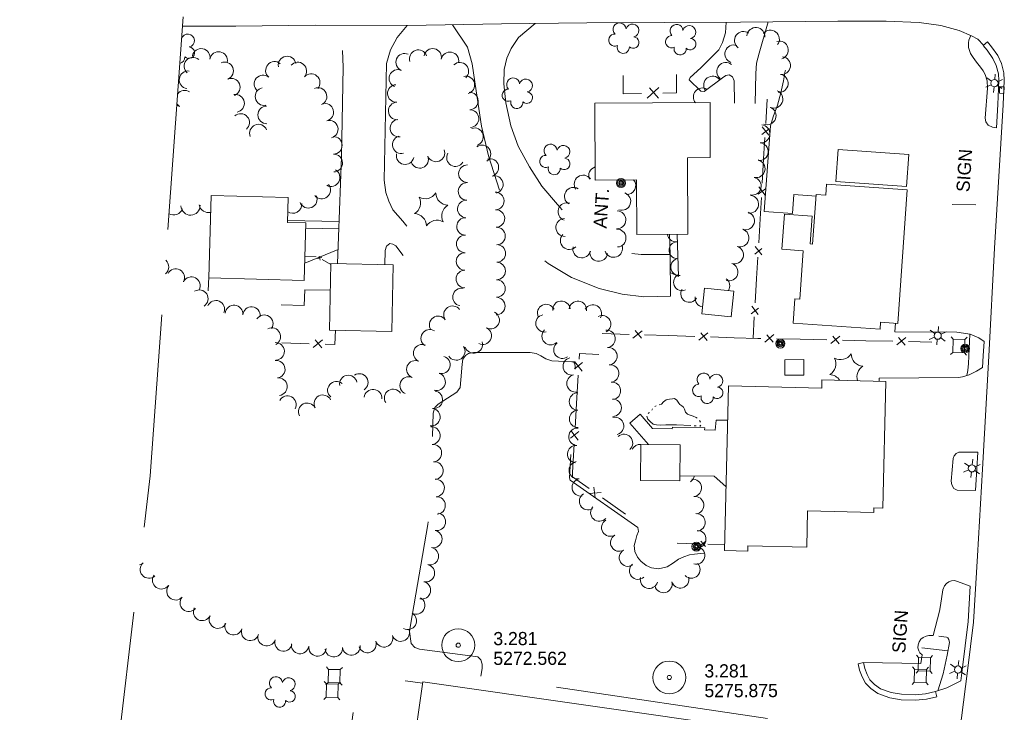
# Model space of a CAD drawing. Header units: feet. Extents: x 189801 to 191596, y 258999 to 260021.
# Tile 4 of 7: x 190538 to 190987, y 259537 to 259853. Entities that reach past the tile are written whole.
import ezdxf
from ezdxf.enums import TextEntityAlignment as Align

# ---------------------------------------------------------------- set-up
doc = ezdxf.new("R2010")
doc.units = ezdxf.units.FT
doc.header["$MEASUREMENT"] = 0
for name, pattern in [('DGN Style 3', [136.13208, 97.2372, -38.89488]), ('DGN Style 4', [155.676757, 77.78976, -38.89488, 0.097237, -38.89488]), ('DGN Style 5', [68.06604, 29.17116, -38.89488]), ('DGN Style 6', [184.945154, 0.097237, -38.89488, 68.06604, -38.89488, 0.097237, -38.89488])]:
    doc.linetypes.add(name, pattern=pattern)
for name, color, linetype, lineweight in [('E_DWY', 3, 'DGN Style 3', 0), ('E_LAND_Vegetation', 20, 'Continuous', 0), ('E_MAP_Limits', 20, 'DGN Style 3', 0), ('E_MAP_PassPoints', 43, 'Continuous', 0), ('E_MISCPROP', 43, 'Continuous', 0), ('E_MISCPROP_HvyDash', 251, 'DGN Style 3', 13), ('E_MISCPROP_HvyLine', 251, 'Continuous', 13), ('E_MISCPROP_Railing', 43, 'Continuous', 0), ('E_PATH_Sidewalk', 3, 'DGN Style 5', 0), ('E_RDWY', 43, 'Continuous', 13), ('E_UTL_AboveGroundPipe', 43, 'DGN Style 4', 0), ('E_WTR', 251, 'DGN Style 6', 0)]:
    doc.layers.add(name, color=color, linetype=linetype, lineweight=lineweight)
doc.styles.add('Style-IGR_FONT_0', font='IGR_FONT_0.shx')

# ---------------------------------------------------------------- blocks, each defined once
blk = doc.blocks.new('PP_1')
at = {"layer": 'E_MAP_PassPoints', "color": 43, "linetype": 'Continuous', "lineweight": 0}
for radius in [7.5, 0.96]:
    blk.add_circle((0, 0), radius, dxfattribs=at)
blk = doc.blocks.new('PP_4')
at = {"layer": 'E_MAP_PassPoints', "color": 43, "linetype": 'Continuous', "lineweight": 0}
for radius in [7.5, 0.96]:
    blk.add_circle((0, 0), radius, dxfattribs=at)
blk = doc.blocks.new('INLT_3')
at = {"layer": 'E_MISCPROP_Railing', "color": 43, "linetype": 'Continuous', "lineweight": 0, "flags": 128}
blk.add_lwpolyline([(3, -2), (3, 0), (0, 0), (0, -2), (3, -2)], dxfattribs=at)
blk = doc.blocks.new('PED')
at = {"layer": 'E_UTL_AboveGroundPipe', "color": 251, "linetype": 'Continuous', "lineweight": 13}
for p, q in [((-2.34, 2.71), (-3.29, 3.77)), ((3.06, 2.71), (4.02, 3.77)), ((-3.29, -4.35), (-2.34, -3.29)), ((4.02, -4.35), (3.06, -3.29))]:
    blk.add_line(p, q, dxfattribs=at)
at = {"layer": 'E_UTL_AboveGroundPipe', "color": 251, "linetype": 'Continuous', "lineweight": 13, "flags": 128}
blk.add_lwpolyline([(-2.34, -3.29), (3.06, -3.29), (3.06, 2.71), (-2.34, 2.71)], close=True, dxfattribs=at)
blk = doc.blocks.new('POLE_4')
at = {"layer": 'E_MISCPROP', "color": 1, "linetype": 'Continuous', "lineweight": 0}
for radius in [2.02, 1.51, 1.01, 0.504]:
    blk.add_circle((0.03, -0.09), radius, dxfattribs=at)
blk = doc.blocks.new('POLE_6')
at = {"layer": 'E_MISCPROP', "color": 1, "linetype": 'Continuous', "lineweight": 0}
for radius in [2.02, 1.51, 1.01, 0.504]:
    blk.add_circle((0.03, -0.09), radius, dxfattribs=at)
blk = doc.blocks.new('LTP_4')
at = {"layer": 'E_MISCPROP', "color": 1, "linetype": 'Continuous', "lineweight": 0}
for p, q in [((-1.61, 0.09), (-4.22, 0.17)), ((-0.78, 1.46), (-1.98, 3.76)), ((0.86, 1.37), (2.22, 3.6)), ((1.66, 0), (4.18, -0.07)), ((-0.86, -1.4), (-2.22, -3.59)), ((0.78, -1.44), (2.02, -3.62))]:
    blk.add_line(p, q, dxfattribs=at)
blk.add_arc((0.02, 0.01), 1.64, 0, 360, dxfattribs=at)
blk = doc.blocks.new('POLE_9')
at = {"layer": 'E_MISCPROP', "color": 1, "linetype": 'Continuous', "lineweight": 0}
for centre, radius in [((-0.01, 0.02), 2.02), ((-0.01, 0.03), 1.52), ((0, -0.01), 1.01), ((0, 0), 0.502)]:
    blk.add_circle(centre, radius, dxfattribs=at)
blk = doc.blocks.new('ANT_2')
at = {"layer": 'E_MISCPROP', "color": 1, "linetype": 'Continuous', "lineweight": 0, "style": 'Style-IGR_FONT_0'}
blk.add_text('ANT.', height=6, rotation=0.0001, dxfattribs=at).set_placement((0.55, 2.61), align=Align.MIDDLE_LEFT)
blk = doc.blocks.new('TREE_4')
at = {"layer": 'E_LAND_Vegetation', "color": 94, "linetype": 'Continuous', "lineweight": 0}
for centre, radius, start, end in [((-1.47, 4.28), 2.78, 1.3946, 209.1676), ((3.57, 2.42), 2.97, 278.4237, 139.6576), ((-4.47, 0.2), 2.78, 78.0716, 279.0827), ((-2.01, -4.2), 2.61, 140.7798, 358.7124), ((3.46, -3.43), 2.97, 196.0745, 79.0478)]:
    blk.add_arc(centre, radius, start, end, dxfattribs=at)
blk = doc.blocks.new('TREE_3')
at = {"layer": 'E_LAND_Vegetation', "color": 94, "linetype": 'Continuous', "lineweight": 0}
for centre, radius, start, end in [((-1.47, 4.28), 2.78, 1.3946, 209.1676), ((3.57, 2.42), 2.97, 278.4237, 139.6576), ((-4.47, 0.2), 2.78, 78.0716, 279.0827), ((-2.01, -4.2), 2.61, 140.7798, 358.7124), ((3.46, -3.43), 2.97, 196.0745, 79.0478)]:
    blk.add_arc(centre, radius, start, end, dxfattribs=at)
blk = doc.blocks.new('PINEL_2')
at = {"layer": 'E_LAND_Vegetation', "color": 94, "linetype": 'Continuous', "lineweight": 0}
for centre, start, end in [((-8.14, 7.32), 275.2114, 0.9763), ((2.26, 10.71), 215.2114, 300.9763), ((10.41, 3.41), 155.2114, 240.9763), ((-10.4, -3.39), 335.2114, 60.9763), ((8.15, -7.3), 95.2114, 180.9763), ((-2.25, -10.7), 35.2114, 120.9763)]:
    blk.add_arc(centre, 5.72, start, end, dxfattribs=at)
blk = doc.blocks.new('SIGN_4')
at = {"layer": 'E_MISCPROP', "color": 1, "linetype": 'Continuous', "lineweight": 0, "style": 'Style-IGR_FONT_0'}
blk.add_text('SIGN', height=6, rotation=0.0001, dxfattribs=at).set_placement((-9.61, -0.01), align=Align.MIDDLE_LEFT)
blk = doc.blocks.new('LTP_9')
at = {"layer": 'E_MISCPROP', "color": 1, "linetype": 'Continuous', "lineweight": 0}
for p, q in [((-1.64, 0.07), (-4.24, 0.14)), ((-0.8, 1.43), (-2, 3.73)), ((0.9, 1.42), (2.27, 3.65)), ((-0.88, -1.42), (-2.24, -3.61)), ((0.76, -1.47), (2, -3.65)), ((1.64, -0.02), (4.16, -0.09))]:
    blk.add_line(p, q, dxfattribs=at)
blk.add_circle((0, 0), 1.64, dxfattribs=at)
blk = doc.blocks.new('SIGN_5')
at = {"layer": 'E_MISCPROP', "color": 1, "linetype": 'Continuous', "lineweight": 0, "style": 'Style-IGR_FONT_0'}
blk.add_text('SIGN', height=6, rotation=0.0001, dxfattribs=at).set_placement((-9.6, -0.01), align=Align.MIDDLE_LEFT)

msp = doc.modelspace()

# ---------------------------------------------------------------- linework, layer by layer
at = {"layer": 'E_DWY', "color": 2, "linetype": 'DGN Style 3', "lineweight": 0, "flags": 128}
for points in [[(190683.13, 259741.78), (190684.92, 259790.45), (190685.7, 259831.37), (190685.13, 259841.51), (190683.16, 259845.48), (190678.52, 259850.37)], [(190714.87, 259850.27), (190710.22, 259844.88), (190707.15, 259839.14), (190705.46, 259832.94), (190704.37, 259779.88), (190705.14, 259774.18), (190706.43, 259770.25), (190708.29, 259766.37), (190712.77, 259761.17), (190716.53, 259756.49), (190720.4, 259751.62)], [(190773.12, 259851.17), (190765.6, 259844.84), (190762.28, 259839.76), (190760.25, 259835.35), (190759.04, 259830.25), (190758.82, 259823.79), (190759.74, 259815.12), (190762.07, 259804.65), (190765.45, 259795.32), (190770.58, 259785.85), (190776.12, 259777.09), (190783.27, 259768.76), (190788.17, 259763.02), (190795.15, 259755.53), (190797.9, 259752.59), (190801.43, 259750.58), (190804.7, 259749.51), (190809.36, 259747.79), (190814.65, 259746.6), (190821.44, 259745.92), (190834.6, 259745.98), (190834.77, 259726.96), (190822.67, 259726.71), (190812.78, 259727.79), (190802.37, 259730.38), (190789.64, 259735.46), (190779, 259741.86), (190771.88, 259747.61), (190764.87, 259757.78), (190757.38, 259773.68), (190751.89, 259790.91), (190748.63, 259804.48), (190746.31, 259820.53), (190744.5, 259832.87), (190742.32, 259840.47), (190735.54, 259850.62)], [(190860.2, 259851.83), (190859.82, 259846.93), (190858.46, 259842.59), (190856.82, 259839.28), (190848.58, 259830.99), (190843.75, 259826.64), (190843.36, 259825.55), (190848.6, 259820.41), (190850.16, 259820.16), (190858.57, 259826.45), (190860.02, 259827.53), (190861.53, 259827.85), (190863.14, 259826.93), (190863.88, 259825.07), (190863.97, 259814.89)], [(190873.4, 259814.82), (190873.69, 259828.4), (190874.06, 259833.14), (190875.22, 259837.66), (190879.4, 259851.98)], [(190901.16, 259772.52), (190891.04, 259773.26), (190890.41, 259764.67), (190877.51, 259765.52), (190880.36, 259804.59), (190881.68, 259808.72), (190883.58, 259813.99), (190885.09, 259819.67), (190886.3, 259825.1), (190887.14, 259829.64), (190887.54, 259834.55), (190887.58, 259838.8), (190886.69, 259845.13), (190884.9, 259852.03)], [(190983.33, 259803.72), (190981.53, 259803.94), (190979.64, 259804.87), (190978.51, 259806.41), (190978.29, 259808.02), (190979.22, 259821.7), (190979.11, 259825.14), (190978.24, 259827.97), (190977.36, 259829.71), (190976.14, 259831.33), (190974.32, 259833.53), (190972.69, 259835.66), (190971.54, 259837.47), (190970.67, 259840.21), (190970.57, 259842.47), (190970.84, 259843.58), (190971.7, 259845.75)], [(190713.04, 259745.43), (190709.69, 259749.85), (190708.27, 259750.7), (190706.9, 259750.97), (190705.37, 259749.78), (190704.77, 259747.8), (190704.71, 259741.3)], [(190977.69, 259706.36), (190975.29, 259707.97), (190971.36, 259709.68), (190965.31, 259710.55), (190937.12, 259710.65), (190937.35, 259714.61)], [(190748.44, 259553.84), (190749, 259557.27), (190748.97, 259559.3), (190748.38, 259561.15), (190747.02, 259562.56), (190720.51, 259566.01), (190718.33, 259566.77), (190716.65, 259568.59), (190715.81, 259574.2), (190716.37, 259577.09), (190724.3, 259622.84), (190725.29, 259631.01), (190726.64, 259673.65), (190727.37, 259676.26), (190729, 259677.71), (190737.49, 259683.16), (190738.91, 259685.39), (190739.28, 259688.77), (190739.84, 259695.89), (190740.15, 259698.24), (190741.47, 259699.88), (190742.84, 259700.87), (190745.06, 259701.35), (190770.93, 259701.21), (190773.66, 259700.78), (190775.78, 259699.79), (190778.08, 259698.39), (190780.78, 259697.52), (190789.78, 259696.97), (190790.65, 259696.97), (190791.22, 259696.29), (190791.44, 259694.63), (190788.77, 259644.23), (190789.09, 259643.09), (190819.97, 259621.52), (190820.19, 259619.72), (190819.54, 259617.92), (190818.8, 259615.45), (190818.33, 259613.3), (190818.63, 259610.63), (190819.72, 259608.03), (190821.27, 259606.12), (190823.76, 259604.22), (190826.17, 259603.18), (190829.35, 259602.65), (190833.27, 259603.64), (190836.25, 259605.42), (190838.52, 259607.07), (190840.83, 259608.21), (190843.52, 259609.02), (190845.82, 259609.43), (190850.38, 259609.81), (190860.05, 259609.9), (190860.04, 259611.05)], [(190977.03, 259694.46), (190974.23, 259692.75), (190970.88, 259691.07), (190967.84, 259690.24), (190966.08, 259689.96), (190929.93, 259689.58), (190929.88, 259688.18)], [(190973.89, 259638.35), (190965.48, 259638.57), (190963.98, 259639.27), (190963, 259640.94), (190962.78, 259642.58), (190963.65, 259652.92), (190964.02, 259654.26), (190965.07, 259655.31), (190966.21, 259655.8), (190974.88, 259655.84)], [(190957.83, 259586.05), (190958.96, 259593.06), (190959.68, 259594.91), (190960.64, 259595.99), (190961.71, 259596.78), (190962.81, 259597.18), (190964.28, 259597.31), (190965.67, 259596.99), (190971.37, 259594.73)], [(190922.73, 259559.93), (190948.95, 259559.59), (190949.54, 259563.48), (190948.42, 259564.35), (190947.95, 259565.31), (190947.57, 259566.68), (190947.71, 259568.05), (190948.17, 259569.4), (190948.94, 259570.6), (190949.92, 259571.38), (190951.31, 259572.02), (190952.59, 259572.35), (190954.47, 259572.37), (190957.35, 259583.37), (190957.83, 259586.05)], [(190955.6, 259546.8), (190956.16, 259544.36), (190951.47, 259543.29), (190946.47, 259542.78), (190939.89, 259543.01), (190934.73, 259543.94), (190929.36, 259545.8), (190926.08, 259548.09), (190923.65, 259550.63), (190922.18, 259553.49), (190920.95, 259556.52), (190920.29, 259559.37), (190922.73, 259559.93)], [(190955.6, 259546.8), (190951.06, 259545.76), (190946.38, 259545.28), (190940.16, 259545.5), (190935.37, 259546.36), (190930.5, 259548.05), (190927.72, 259550), (190925.71, 259552.1), (190924.45, 259554.53), (190923.35, 259557.27), (190922.73, 259559.93)], [(190670.77, 259448.81), (190677.53, 259447.78), (190692.62, 259554.51), (190721.94, 259550.54)], [(190746.65, 259480.1), (190743.08, 259458.41), (190751.44, 259457.22), (190754.21, 259474.61), (190867.38, 259458.99), (190877.02, 259525.56), (190893.9, 259523.05), (190895.42, 259532.07), (190748.44, 259553.84)], [(190955.6, 259546.8), (190960.81, 259548.48), (190967.06, 259551.7)]]:
    msp.add_lwpolyline(points, dxfattribs=at)
at = {"layer": 'E_LAND_Vegetation', "color": 94, "linetype": 'Continuous', "lineweight": 0}
for centre, radius, start, end in [((190873.71, 259845.28), 4.08, 355.0504, 175.0351), ((190614.91, 259843.42), 2.97, 282.1074, 165.0807), ((190609.08, 259843.93), 2.97, 4.4566, 6.9891), ((190868.07, 259843.49), 4.08, 54.5418, 234.5264), ((190880.35, 259844.09), 4.08, 322.1845, 142.1692), ((190615.29, 259837.91), 2.61, 226.8127, 84.7453), ((190620.95, 259835.74), 4.03, 349.8163, 169.8009), ((190726.45, 259835.76), 4, 348.7183, 168.703), ((190863.68, 259837.35), 4.08, 70.8661, 250.8508), ((190884.44, 259839.1), 4.08, 285.789, 105.7737), ((190610.73, 259835.76), 2.78, 280.0294, 5.1156), ((190617.2, 259831.75), 4.03, 49.8329, 229.8175), ((190628.89, 259834.31), 4.03, 349.8163, 169.8009), ((190660.1, 259832.26), 4.03, 10.9547, 190.9393), ((190713.7, 259833.54), 4, 67.007, 246.9917), ((190719.87, 259835.21), 4, 19.509, 199.4937), ((190734.29, 259834.2), 4, 348.7183, 168.703), ((190885.41, 259832.01), 4.08, 262.7351, 82.7198), ((190631.59, 259829.62), 4.03, 292.4023, 112.387), ((190654.34, 259829.82), 4.03, 49.8312, 229.8159), ((190664.97, 259829.53), 4.03, 319.0891, 139.0738), ((190738.81, 259829.44), 4, 312.0189, 132.0036), ((190860.03, 259829.32), 4.08, 50.5575, 230.5422), ((190614.98, 259825.56), 4.03, 82.3047, 262.2893), ((190634.66, 259822.16), 4.03, 292.4023, 112.387), ((190649.13, 259823.65), 4.03, 49.8312, 229.8159), ((190671.06, 259824.24), 4.03, 319.0891, 139.0738), ((190710.57, 259826.18), 4, 67.007, 246.9917), ((190741.55, 259823.23), 4, 284.2979, 104.2826), ((190854.03, 259823.14), 4.08, 36.9595, 216.9441), ((190884.37, 259823.92), 4.08, 262.7351, 82.7198), ((190649.58, 259817.93), 4.03, 101.3185, 281.3031), ((190674.18, 259817.92), 4.03, 293.6106, 113.5953), ((190709.86, 259819.34), 4, 92.8578, 272.8425), ((190849.31, 259817.75), 4.08, 59.6163, 220.2306), ((190613.39, 259816.7), 4.03, 55.1849, 141.5566), ((190636.58, 259814.84), 4.03, 280.03, 100.0147), ((190743.17, 259815.88), 4, 272.1039, 92.0886), ((190881.94, 259816.76), 4.08, 247.7632, 67.7479), ((190608.78, 259810.07), 4.03, 55.1849, 74.6083), ((190613.39, 259816.7), 4.03, 210.2289, 235.1696), ((190650.81, 259809.58), 4.03, 90.5971, 270.5818), ((190677.24, 259810.82), 4.03, 284.6166, 104.6013), ((190710.26, 259811.35), 4, 92.8578, 272.8425), ((190878.85, 259809.14), 4.08, 249.4431, 69.4278), ((190638.92, 259806.1), 4.03, 310.8515, 130.8362), ((190743.46, 259807.88), 4, 272.1039, 92.0886), ((190647.04, 259801.23), 4.03, 23.2747, 203.2594), ((190679.27, 259803.01), 4.03, 284.6166, 104.6013), ((190711.05, 259803.56), 4, 97.325, 277.3097), ((190876.01, 259800.91), 4.08, 264.7078, 84.6925), ((190681.14, 259795.67), 4.03, 271.327, 91.3117), ((190712.09, 259795.96), 4, 106.1392, 286.1239), ((190745.51, 259799.6), 4, 288.5413, 108.526), ((190748.91, 259791.78), 4, 304.8154, 124.8001), ((190875.25, 259792.78), 4.08, 264.7078, 84.6925), ((190681.32, 259787.61), 4.03, 271.327, 91.3117), ((190713.88, 259790.96), 4, 167.9756, 347.9603), ((190720.5, 259789.3), 4, 201.3898, 21.3745), ((190727.95, 259792.22), 4, 201.3898, 21.3745), ((190736.82, 259790.05), 4, 149.1247, 329.1093), ((190742.26, 259782.76), 4, 89.4755, 269.4602), ((190752.51, 259785.57), 4, 284.7594, 104.7441), ((190801.64, 259781.91), 4.07, 106.243, 203.9106), ((190873.83, 259785.04), 4.08, 257.4156, 77.4003), ((190680.18, 259781), 4.03, 241.1438, 61.1285), ((190754.54, 259777.83), 4, 284.7594, 104.7441), ((190795.02, 259778.02), 4.07, 35.2422, 215.2269), ((190675.82, 259775.38), 4.03, 218.9901, 38.9748), ((190742.12, 259774.69), 4, 87.5068, 267.4915), ((190814.92, 259777.34), 4.07, 265.7473, 40.4027), ((190872.05, 259777.07), 4.08, 257.4156, 77.4003), ((190669.76, 259771.13), 4.03, 202.6556, 22.6403), ((190754.98, 259770.33), 4, 271.9978, 91.9824), ((190790.59, 259772.44), 4.07, 58.531, 238.5157), ((190812.61, 259770.16), 4.07, 250.556, 70.5407), ((190870.88, 259768.82), 4.08, 262.0872, 82.0718), ((190616.09, 259768.22), 4.35, 181.8192, 1.8039), ((190624.3, 259769.36), 4.35, 191.1737, 282.8313), ((190662.75, 259768.77), 4.03, 233.4566, 5.917), ((190741.77, 259766.7), 4, 87.5068, 267.4915), ((190787.67, 259765.44), 4.07, 71.9601, 251.9448), ((190608.42, 259768.34), 4.35, 240.8703, 338.2548), ((190755.25, 259762.34), 4, 271.9978, 91.9824), ((190810.41, 259761.76), 4.07, 267.5573, 87.542), ((190869.02, 259761.29), 4.08, 252.0329, 72.0175), ((190741.42, 259758.71), 4, 87.5068, 267.4915), ((190786.63, 259758.26), 4.07, 92.2877, 272.2724), ((190741.28, 259750.77), 4, 89.3282, 269.3129), ((190755.53, 259754.34), 4, 271.9978, 91.9824), ((190788.72, 259752.28), 4.07, 137.0153, 316.9999), ((190810.47, 259753.42), 4.07, 273.5045, 93.4892), ((190837.28, 259755.59), 3.87, 187.5192, 275.2962), ((190866.5, 259753.53), 4.08, 252.0329, 72.0175), ((190755.66, 259746.44), 4, 269.4451, 89.4297), ((190808.9, 259748.72), 4.07, 199.1129, 19.0976), ((190838, 259747.89), 3.87, 95.3115, 275.2962), ((190741.19, 259742.77), 4, 89.3282, 269.3129), ((190794.35, 259748.46), 4.07, 166.6956, 346.6802), ((190802.07, 259746.92), 4.07, 173.5239, 353.5086), ((190863.98, 259745.76), 4.08, 252.0329, 72.0175), ((190602.14, 259740.31), 4, 308.5163, 48.7237), ((190755.58, 259738.44), 4, 269.4451, 89.4297), ((190838.78, 259740.24), 3.87, 96.4669, 276.4516), ((190861.46, 259738), 4.08, 252.0329, 72.0175), ((190609.38, 259735.39), 4, 332.6386, 152.6233), ((190741.09, 259734.78), 4, 89.3282, 269.3129), ((190840.1, 259733.32), 3.87, 113.8922, 293.8769), ((190616.48, 259731.72), 4, 332.6386, 152.6233), ((190755.5, 259730.44), 4, 269.4451, 89.4297), ((190857.75, 259731.64), 4.08, 328.7857, 53.2542), ((190620.09, 259725.8), 4, 302.8127, 122.7974), ((190739.56, 259726.55), 4, 79.0517, 259.0364), ((190843.4, 259728.03), 3.87, 149.1263, 329.111), ((190627.63, 259720.97), 4, 337.575, 157.5597), ((190755.43, 259722.44), 4, 269.4451, 89.4297), ((190778.15, 259719.28), 3.97, 25.1576, 205.1423), ((190785.09, 259720.78), 3.97, 4.8269, 184.8115), ((190792.61, 259720.69), 3.97, 353.2952, 173.2799), ((190799.42, 259719.06), 3.97, 330.7842, 150.7689), ((190849.94, 259725.93), 3.87, 170.0918, 262.5649), ((190635.9, 259718.84), 4, 354.7536, 174.7383), ((190643.86, 259718.1), 4, 354.7536, 174.7383), ((190735.46, 259718.5), 4, 35.295, 215.2797), ((190752.85, 259716.04), 4, 243.0063, 62.991), ((190777.4, 259714.56), 3.97, 101.9581, 281.9428), ((190649.7, 259714.4), 4, 326.4626, 146.4472), ((190728.93, 259713.88), 4, 35.295, 215.2797), ((190803.69, 259714.2), 3.97, 298.2651, 118.2498), ((190653.13, 259708.48), 4, 297.4556, 117.4403), ((190725.09, 259707.75), 4, 56.837, 236.8217), ((190749.22, 259708.91), 4, 243.0063, 62.991), ((190780.19, 259708.71), 3.97, 134.2601, 314.2447), ((190805.72, 259707.53), 3.97, 275.5855, 95.5702), ((190654.84, 259701.8), 4, 272.2292, 92.2139), ((190721.66, 259700.98), 4, 67.1882, 247.1728), ((190745.11, 259704.91), 4, 196.8082, 16.7929), ((190785.55, 259702.53), 3.97, 127.181, 307.1656), ((190737.18, 259701.78), 4, 213.0131, 32.9978), ((190806.51, 259699.6), 3.97, 276.2135, 96.1981), ((190912.29, 259703.74), 5.72, 241.2443, 327.0092), ((190922.82, 259700.75), 5.72, 181.2443, 267.0092), ((190655.17, 259693.63), 4, 277.1702, 97.1549), ((190718.56, 259693.61), 4, 67.1882, 247.1728), ((190730.45, 259695.63), 4, 253.9079, 73.8926), ((190789.82, 259694.97), 3.97, 102.3955, 282.3802), ((190904.44, 259696.12), 5.72, 301.2443, 27.0092), ((190693.01, 259687.63), 4, 303.7174, 123.7021), ((190728.23, 259687.94), 4, 253.9079, 73.8926), ((190807.37, 259691.71), 3.97, 276.2135, 96.1981), ((190925.49, 259690.13), 5.72, 121.2443, 197.4276), ((190656.17, 259685.69), 4, 277.1702, 97.1549), ((190682.56, 259684.08), 4, 49.8341, 229.8187), ((190687.99, 259686.94), 4, 10.6864, 190.6711), ((190715.5, 259686.23), 4, 67.4817, 247.4664), ((190791.52, 259687.21), 3.97, 102.3955, 282.3802), ((190808.15, 259683.82), 3.97, 275.5953, 95.58), ((190907.11, 259685.51), 5.72, 32.8859, 87.0092), ((190699.26, 259680.49), 4, 354.7081, 174.6928), ((190708.42, 259680.56), 4, 32.3111, 212.2958), ((190726.97, 259679.75), 4, 261.8375, 81.8222), ((190792.62, 259678.95), 3.97, 90.6728, 270.6575), ((190660.26, 259677.54), 4, 332.0096, 151.9942), ((190669.26, 259674.27), 4, 27.214, 207.1987), ((190676.38, 259677.92), 4, 27.214, 207.1987), ((190808.48, 259676.07), 3.97, 270.5674, 90.5521), ((190725.83, 259671.83), 4, 261.8375, 81.8222), ((190792.71, 259671.01), 3.97, 90.6728, 270.6575), ((190809.58, 259667.77), 3.97, 284.1445, 104.1291), ((190725.87, 259663.41), 4, 274.8332, 94.8179), ((190792.39, 259662.89), 3.97, 85.7021, 265.6868), ((190813.63, 259660.06), 3.97, 311.6972, 131.6819), ((190726.55, 259655.43), 4, 274.8332, 94.8179), ((190791.8, 259654.97), 3.97, 85.7021, 265.6868), ((190820.86, 259655.39), 3.97, 83.4113, 152.8171), ((190727.22, 259647.46), 4, 274.8332, 94.8179), ((190792.56, 259647.63), 3.97, 99.891, 279.8756), ((190727.79, 259639.55), 4, 273.0708, 93.0555), ((190793.92, 259639.81), 3.97, 99.891, 279.8756), ((190841.8, 259645.71), 3.97, 302.3095, 350.258), ((190845, 259639.56), 3.97, 277.5598, 97.5444), ((190728.21, 259631.56), 4, 273.0708, 93.0555), ((190797.25, 259633.5), 3.97, 120.5768, 300.5615), ((190846.04, 259631.68), 3.97, 277.5598, 97.5444), ((190802.38, 259628.36), 3.97, 137.9868, 317.9715), ((190728.32, 259624.13), 4, 258.5397, 78.5244), ((190807.37, 259621.5), 3.97, 120.8621, 300.8468), ((190846.69, 259623.89), 3.97, 274.2336, 94.2183), ((190726.73, 259616.29), 4, 258.5397, 78.5244), ((190847.01, 259616.23), 3.97, 266.8186, 86.8033), ((190811.45, 259614.65), 3.97, 120.2103, 300.195), ((190725.14, 259608.45), 4, 258.5397, 78.5244), ((190815.44, 259607.78), 3.97, 120.2103, 300.195), ((190846.53, 259608.78), 3.97, 253.7935, 73.7782), ((190591.86, 259608.41), 4, 284.5735, 311.2878), ((190597.14, 259602.4), 4, 131.3031, 311.2878), ((190723.34, 259600.72), 4, 256.6555, 76.6401), ((190820.07, 259601.86), 3.97, 131.16, 311.1446), ((190844.35, 259602.36), 3.97, 224.3922, 44.3769), ((190602.74, 259597.47), 4, 144.8012, 324.7859), ((190825.01, 259597.7), 3.97, 164.979, 344.9637), ((190839.27, 259597.88), 3.97, 195.2124, 15.1971), ((190609.23, 259592.47), 4, 139.125, 319.1096), ((190721.49, 259592.94), 4, 256.6555, 76.6401), ((190831.6, 259595.79), 3.97, 195.2124, 15.1971), ((190615.28, 259587.23), 4, 139.125, 319.1096), ((190718.95, 259586.02), 4, 241.3792, 61.3639), ((190621.4, 259583.09), 4, 153.8717, 333.8563), ((190628.59, 259579.56), 4, 153.8717, 333.8563), ((190715.12, 259578.99), 4, 241.3792, 61.3639), ((190635.7, 259576.58), 4, 161.1521, 341.1367), ((190643.28, 259573.99), 4, 161.1521, 341.1367), ((190711.88, 259573.62), 4, 198.8684, 18.8531), ((190650.81, 259571.51), 4, 163.0295, 343.0142), ((190658.46, 259569.18), 4, 163.0295, 343.0142), ((190704.31, 259571.03), 4, 198.8684, 18.8531), ((190666.02, 259567.98), 4, 172.135, 352.1196), ((190673.95, 259566.89), 4, 172.135, 352.1196), ((190681.39, 259566.5), 4, 185.7569, 5.7416), ((190689.35, 259567.3), 4, 185.7569, 5.7416), ((190696.74, 259568.45), 4, 198.8684, 18.8531)]:
    msp.add_arc(centre, radius, start, end, dxfattribs=at)
at = {"layer": 'E_MAP_Limits', "color": 3, "linetype": 'DGN Style 3', "lineweight": 0, "flags": 128}
msp.add_lwpolyline([(190622.5, 259990.05), (190597.73, 259645.1), (190538.23, 259148)], dxfattribs=at)
at = {"layer": 'E_MISCPROP', "color": 1, "linetype": 'Continuous', "lineweight": 0}
for p, q in [((190963.24, 259768.7), (190973.96, 259768.64)), ((190949.38, 259566.64), (190961.17, 259565.3))]:
    msp.add_line(p, q, dxfattribs=at)
at = {"layer": 'E_MISCPROP_HvyDash', "color": 230, "linetype": 'DGN Style 3', "lineweight": 13, "flags": 128}
for points in [[(190860.84, 259670.4), (190855.56, 259670.48), (190855.24, 259665.91), (190850.39, 259665.98), (190850.43, 259666.99), (190835.72, 259667.32), (190835.62, 259666.44), (190826.6, 259666.68), (190821.03, 259673.11), (190816.26, 259669.13), (190824.87, 259659.31)], [(190860.1, 259640.14), (190854.74, 259644.94), (190839.11, 259645.11)]]:
    msp.add_lwpolyline(points, dxfattribs=at)
at = {"layer": 'E_MISCPROP_HvyLine', "color": 230, "linetype": 'Continuous', "lineweight": 13, "flags": 128}
for points in [[(190800.35, 259814.87), (190852.83, 259815.14), (190852.83, 259815.14), (190852.96, 259790.12), (190852.96, 259790.12), (190842.56, 259790.06), (190842.56, 259790.06), (190842.75, 259755.14), (190842.75, 259755.14), (190842.75, 259755.14), (190819.45, 259755.01), (190819.45, 259755.01), (190819.32, 259779.98), (190819.32, 259779.98), (190800.53, 259779.88), (190800.35, 259814.87)], [(190911.26, 259793.8), (190943.36, 259791.49), (190942.3, 259776.91), (190942.3, 259776.91), (190910.21, 259779.23), (190911.26, 259793.8)], [(190942.75, 259775.41), (190938.42, 259714.53), (190938.42, 259714.53), (190930.57, 259715.09), (190930.57, 259715.09), (190930.57, 259715.09), (190930.33, 259711.84), (190890.66, 259714.66), (190890.66, 259714.66), (190891.45, 259725.67), (190891.45, 259725.67), (190893.73, 259725.51), (190893.73, 259725.51), (190895.3, 259747.62), (190895.3, 259747.62), (190885.61, 259748.31), (190885.61, 259748.31), (190886.75, 259764.34), (190899.33, 259763.44), (190899.33, 259763.44), (190898.42, 259750.73), (190898.42, 259750.73), (190898.42, 259750.73), (190898.42, 259750.73), (190898.42, 259750.73), (190899.6, 259750.65), (190899.6, 259750.65), (190901.21, 259773.24), (190905.6, 259772.93), (190905.6, 259772.93), (190905.6, 259772.93), (190905.96, 259778.03), (190942.75, 259775.41)], [(190667.83, 259734.11), (190667.83, 259734.11), (190624.43, 259735.34), (190625.49, 259772.85), (190625.49, 259772.85), (190660.53, 259771.85), (190660.53, 259771.85), (190660.53, 259771.85), (190660.21, 259760.56), (190660.21, 259760.56), (190668.57, 259760.33), (190668.57, 259760.33)], [(190708.48, 259741.22), (190708.48, 259741.22), (190707.81, 259710.88), (190707.81, 259710.88), (190679.37, 259711.51), (190680.04, 259741.85), (190680.04, 259741.85), (190708.48, 259741.22)], [(190849.13, 259718.86), (190862.49, 259717.59), (190862.49, 259717.59), (190863.61, 259729.29), (190863.61, 259729.29), (190863.61, 259729.29), (190850.25, 259730.57), (190850.25, 259730.57)], [(190886.87, 259698.01), (190895.53, 259698.09), (190895.53, 259698.09), (190895.59, 259691), (190886.93, 259690.92), (190886.93, 259690.92), (190886.87, 259698.01)], [(190859.4, 259611.07), (190861.22, 259686.09), (190861.22, 259686.09), (190903.72, 259685.06), (190903.72, 259685.06), (190903.72, 259685.06), (190903.81, 259688.81), (190903.81, 259688.81), (190932.98, 259688.11), (190931.57, 259630.32), (190931.57, 259630.32), (190931.57, 259630.32), (190927.47, 259630.42), (190927.47, 259630.42), (190927.42, 259628.38), (190897.31, 259629.11), (190897.31, 259629.11), (190897.31, 259629.11), (190896.91, 259612.59), (190896.91, 259612.59), (190870.07, 259613.24), (190870.07, 259613.24), (190870.01, 259610.81), (190870.01, 259610.81)], [(190839.24, 259659.18), (190839.24, 259659.18), (190821.31, 259659.35), (190821.31, 259659.35), (190821.17, 259642.92), (190839.09, 259642.76), (190839.09, 259642.76), (190839.24, 259659.18)], [(190862.08, 259463.58), (190862.08, 259463.58), (190712.56, 259484.98), (190712.56, 259484.98), (190722.02, 259551.12), (190871.54, 259529.73), (190871.54, 259529.73), (190871.54, 259529.73)]]:
    msp.add_lwpolyline(points, close=True, dxfattribs=at)
at = {"layer": 'E_MISCPROP_Railing', "color": 43, "linetype": 'Continuous', "lineweight": 0}
for p, q in [((190829.54, 259821.99), (190824.14, 259817.14)), ((190829.36, 259817.22), (190825.18, 259821.83)), ((190879.6, 259800.27), (190876.65, 259804.09)), ((190876.44, 259800.62), (190879.71, 259803.17)), ((190878, 259773.02), (190875.04, 259776.84)), ((190874.84, 259773.38), (190878.1, 259775.93)), ((190873.23, 259746.13), (190876.5, 259748.68)), ((190876.39, 259745.77), (190873.44, 259749.6)), ((190675.98, 259744.61), (190673.76, 259744.15)), ((190675.18, 259743.35), (190674.78, 259745.25)), ((190871.63, 259718.88), (190874.89, 259721.43)), ((190874.79, 259718.53), (190871.83, 259722.35)), ((190821.85, 259711.22), (190817.73, 259707.85)), ((190821.56, 259707.74), (190818.65, 259711.25)), ((190851.89, 259710.28), (190847.77, 259706.91)), ((190851.59, 259706.79), (190848.69, 259710.3)), ((190676.21, 259706.99), (190672.01, 259703.55)), ((190675.91, 259703.43), (190672.94, 259707.02)), ((190881.9, 259709.41), (190877.82, 259706)), ((190881.65, 259705.92), (190878.7, 259709.4)), ((190911.95, 259708.78), (190907.87, 259705.38)), ((190911.69, 259705.3), (190908.75, 259708.78)), ((190942, 259708.16), (190937.91, 259704.75)), ((190941.74, 259704.67), (190938.79, 259708.15)), ((190794.78, 259696.71), (190791.02, 259693.76)), ((190791.13, 259697.11), (190794.55, 259692.71)), ((190792.99, 259665.26), (190789.23, 259662.31)), ((190789.34, 259665.66), (190792.76, 259661.25)), ((190799.92, 259639.84), (190800.43, 259635.09)), ((190797.65, 259636.96), (190803.19, 259637.53)), ((190850.9, 259615.34), (190847.97, 259612.91)), ((190850.71, 259612.84), (190848.61, 259615.35))]:
    msp.add_line(p, q, dxfattribs=at)
at = {"layer": 'E_MISCPROP_Railing', "color": 43, "linetype": 'Continuous', "lineweight": 0, "flags": 128}
for points in [[(190821.6, 259819.32), (190813.28, 259819.2), (190813.22, 259827.55)], [(190837.52, 259827.96), (190837.52, 259819.54), (190831.29, 259819.45)], [(190878.21, 259805.67), (190878.87, 259816.75)], [(190877.26, 259789.5), (190877.83, 259799.24)], [(190876.61, 259778.42), (190877.26, 259789.5)], [(190875.66, 259762.25), (190876.23, 259771.99)], [(190875, 259751.18), (190875.66, 259762.25)], [(190673.33, 259744.81), (190668.14, 259744.98)], [(190680.03, 259741.41), (190676.05, 259743.65)], [(190874.05, 259735), (190874.62, 259744.74)], [(190873.4, 259723.93), (190874.05, 259735)], [(190872.45, 259707.75), (190873.02, 259717.49)], [(190682.21, 259711.45), (190681.83, 259704.9), (190677.42, 259705.04)], [(190815.94, 259709.53), (190803.74, 259709.91)], [(190670.18, 259705.26), (190657.72, 259705.65)], [(190833.78, 259708.97), (190823.04, 259709.31)], [(190845.98, 259708.58), (190833.78, 259708.97)], [(190863.81, 259708.02), (190853.08, 259708.36)], [(190876.02, 259707.66), (190874.58, 259707.69), (190863.81, 259708.02)], [(190893.86, 259707.28), (190883.12, 259707.51)], [(190906.06, 259707.03), (190893.86, 259707.28)], [(190923.9, 259706.66), (190913.16, 259706.88)], [(190936.11, 259706.41), (190923.9, 259706.66)], [(190953.94, 259706.04), (190943.21, 259706.26)], [(190802.11, 259700.43), (190793.31, 259700.75), (190793.17, 259698.31)], [(190792.75, 259690.88), (190792.02, 259678.1)], [(190792.02, 259678.1), (190791.38, 259666.86)], [(190790.96, 259659.43), (190790.23, 259646.64)], [(190790.23, 259646.64), (190790.12, 259644.67), (190797.71, 259639.32)], [(190803.79, 259635.03), (190814.25, 259627.65)], [(190846.68, 259614.1), (190837.93, 259614.31)], [(190859.46, 259613.79), (190851.77, 259613.98)]]:
    msp.add_lwpolyline(points, dxfattribs=at)
at = {"layer": 'E_PATH_Sidewalk', "color": 2, "linetype": 'DGN Style 5', "lineweight": 0, "flags": 128}
for points in [[(190683.84, 259760.99), (190660.23, 259761.42)], [(190683.71, 259757.63), (190668.51, 259757.95)], [(190834.6, 259745.98), (190834.37, 259755.09)], [(190834.67, 259737.68), (190838.45, 259735.93), (190837.86, 259755.11)], [(190683.36, 259748.18), (190668.17, 259741.96), (190668.05, 259741.96)], [(190679.77, 259729.74), (190668.24, 259729.78), (190667.87, 259722.67), (190623.8, 259724.11), (190624.44, 259735.73)], [(190969.82, 259690.78), (190970.29, 259693.1), (190970.63, 259696.23), (190971.26, 259709.69)], [(190956.69, 259547.15), (190959.11, 259554.82), (190960.97, 259563.28), (190962, 259569.18), (190961.71, 259570.55), (190961.22, 259571.25), (190960.53, 259571.59), (190954.47, 259572.37)]]:
    msp.add_lwpolyline(points, dxfattribs=at)
at = {"layer": 'E_RDWY', "color": 30, "linetype": 'Continuous', "lineweight": 13, "flags": 128}
for points in [[(190977.44, 259841.31), (190974.92, 259844.03), (190971.99, 259845.62), (190966.37, 259848.03), (190958.05, 259850.34), (190948.15, 259851.69), (190933.03, 259852.21), (190911.04, 259852.27), (190866.77, 259851.86), (190832.26, 259851.74), (190796.72, 259851.45), (190757.73, 259851), (190715.02, 259850.27), (190672.84, 259850.38), (190636.7, 259849.96), (190613.01, 259850.01), (190612.44, 259850)], [(190963.75, 259506.18), (190970.15, 259556.14), (190972.92, 259578.44), (190974.7, 259608.65), (190976.96, 259648.17), (190979.83, 259699.62), (190982.53, 259748.79), (190986.46, 259814.15), (190986.94, 259825.17), (190986.74, 259828.73), (190985.61, 259832.94), (190983.97, 259836.58), (190981.11, 259840.6), (190979.3, 259842.83), (190977.36, 259841.25)], [(190983.33, 259803.72), (190983.96, 259814.28), (190984.44, 259825.16), (190984.26, 259828.33), (190983.24, 259832.09), (190981.79, 259835.33), (190979.11, 259839.08), (190977.36, 259841.25)], [(190977.03, 259694.46), (190977.33, 259699.76), (190977.69, 259706.36)], [(190973.89, 259638.35), (190974.46, 259648.31), (190974.88, 259655.84)], [(190967.06, 259551.7), (190967.67, 259556.45), (190970.42, 259578.67), (190971.37, 259594.73)]]:
    msp.add_lwpolyline(points, dxfattribs=at)
at = {"layer": 'E_WTR', "color": 150, "linetype": 'Continuous', "lineweight": 0, "flags": 128}
for points in [[(190838.59, 259678.25), (190837.74, 259679.58), (190836.6, 259680.26), (190835.74, 259680.23), (190834.44, 259680.08), (190832.86, 259679.74), (190831.69, 259678.86), (190830.67, 259677.74), (190829.69, 259677.45)], [(190846.95, 259671.31), (190846.57, 259671.58), (190845.2, 259672.25), (190843.75, 259672.79), (190842.52, 259673.22), (190841.66, 259674.14), (190841.25, 259675.5), (190840.69, 259676.32), (190839.93, 259677.04), (190839.05, 259677.63), (190838.59, 259678.25)], [(190825.2, 259673.98), (190824.91, 259673.75), (190824.62, 259673.53)], [(190826.59, 259675.64), (190826.24, 259675)], [(190828.3, 259676.96), (190827.67, 259676.71), (190827.63, 259676.67)], [(190823.99, 259672.3), (190823.97, 259672.19), (190824.45, 259670.87), (190825.67, 259669.65), (190826.95, 259668.61), (190828.47, 259668.24), (190830.45, 259668.2), (190832.71, 259668.31)], [(190848.46, 259669.56), (190848.05, 259670.24)], [(190832.71, 259668.31), (190837.49, 259668.34), (190844.09, 259667.98)], [(190845.66, 259667.9), (190846.45, 259667.87)], [(190848.02, 259667.79), (190848.33, 259667.77), (190848.67, 259668.1)]]:
    msp.add_lwpolyline(points, dxfattribs=at)

# ---------------------------------------------------------------- block references
at = {"layer": 'E_LAND_Vegetation', "color": 94, "linetype": 'Continuous', "lineweight": 0, "xscale": 0.9999978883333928, "yscale": 0.9999978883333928, "zscale": 0.9999978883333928, "rotation": 86.0329049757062}
for name, p in [('TREE_3', (190813.81, 259844.8)), ('TREE_3', (190839.71, 259844.1)), ('TREE_4', (190765.27, 259819.7)), ('TREE_4', (190782.34, 259789.51)), ('PINEL_2', (190725.75, 259766.46)), ('TREE_3', (190852.02, 259685.2)), ('TREE_4', (190657.17, 259546.86))]:
    msp.add_blockref(name, p, dxfattribs=at)
at = {"layer": 'E_MAP_PassPoints', "color": 43, "linetype": 'Continuous', "lineweight": 0, "xscale": 1.000000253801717, "yscale": 1.000000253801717, "zscale": 1.000000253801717, "rotation": 0.04082111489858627}
for name, p in [('PP_1', (190738.09, 259567.89)), ('PP_4', (190834.28, 259553.18))]:
    msp.add_blockref(name, p, dxfattribs=at)
at = {"layer": 'E_MISCPROP', "color": 1, "linetype": 'Continuous', "lineweight": 0}
for name, p, xscale, yscale, zscale, rotation in [('LTP_4', (190982.45, 259823.98), 1.000001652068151, 1.000001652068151, 1.000001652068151, 86.27224931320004), ('SIGN_5', (190968.68, 259784), 0.9999992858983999, 0.9999992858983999, 0.9999992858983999, 86.19309519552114), ('POLE_9', (190812.29, 259778.53), 1.00000067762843, 1.00000067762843, 1.00000067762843, 84.20848839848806), ('ANT_2', (190805.23, 259757.19), 0.9999978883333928, 0.9999978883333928, 0.9999978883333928, 86.0329049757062), ('LTP_9', (190956.6, 259708.92), 0.9999992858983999, 0.9999992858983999, 0.9999992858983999, 86.19309519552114), ('POLE_4', (190884.8, 259705.31), 1.000001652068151, 1.000001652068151, 1.000001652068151, 86.27224931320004), ('POLE_6', (190969.01, 259703.04), 1.000001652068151, 1.000001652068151, 1.000001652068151, 86.27224931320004), ('LTP_4', (190972.19, 259648.46), 1.000001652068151, 1.000001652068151, 1.000001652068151, 86.27224931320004), ('POLE_4', (190846.53, 259612.77), 1.000001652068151, 1.000001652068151, 1.000001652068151, 86.27224931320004), ('SIGN_4', (190939.42, 259573.9), 0.9999992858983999, 0.9999992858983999, 0.9999992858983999, 86.19309519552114), ('LTP_4', (190965.86, 259556.77), 1.000001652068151, 1.000001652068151, 1.000001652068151, 86.27224931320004)]:
    msp.add_blockref(name, p, dxfattribs=dict(at, xscale=xscale, yscale=yscale, zscale=zscale, rotation=rotation))
at = {"layer": 'E_MISCPROP_Railing', "color": 43, "linetype": 'Continuous', "lineweight": 0, "xscale": 0.9999986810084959, "yscale": 0.9999986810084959, "zscale": 0.9999986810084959, "rotation": 267.4797470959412}
msp.add_blockref('INLT_3', (190986.82, 259822.3), dxfattribs=at)
at = {"layer": 'E_UTL_AboveGroundPipe', "color": 251, "linetype": 'Continuous', "lineweight": 13, "xscale": 0.9999979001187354, "yscale": 0.9999979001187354, "zscale": 0.9999979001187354, "rotation": 178.5209340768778}
for p in [(190966.57, 259703.97), (190950.85, 259558.88), (190681.93, 259553.52), (190949.04, 259553.63), (190680.97, 259546.84)]:
    msp.add_blockref('PED', p, dxfattribs=at)

# ---------------------------------------------------------------- texts
at = {"layer": 'E_MAP_PassPoints', "color": 43, "linetype": 'Continuous', "lineweight": 0, "style": 'Style-IGR_FONT_0'}
for s, p in [('3.281', (190754.09, 259567.9)), ('5272.562', (190754.1, 259558.9)), ('3.281', (190850.28, 259553.19)), ('5275.875', (190850.28, 259544.19))]:
    msp.add_text(s, height=6, rotation=0.0407, dxfattribs=at).set_placement(p)

doc.saveas('drawing.dxf')
